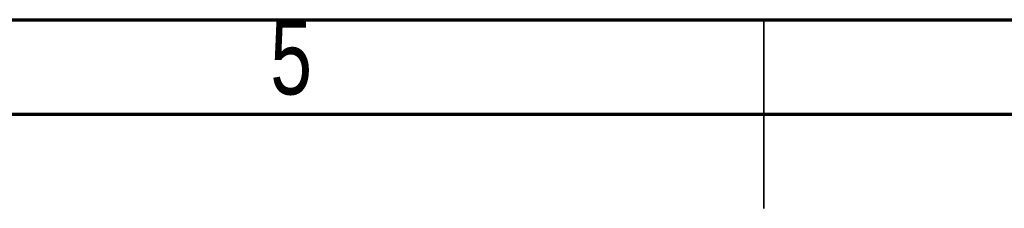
# Model space of a CAD drawing. Header units: millimetres. Extents: x 15 to 415, y 5 to 292.
# Tile 24 of 32: x 176 to 228, y 282 to 292. Entities that reach past the tile are written whole.
import ezdxf

# ---------------------------------------------------------------- set-up
doc = ezdxf.new("R2010")
doc.units = ezdxf.units.MM
doc.styles.add('SLDTEXTSTYLE0', font='TXT', dxfattribs={"width": 0.75})

msp = doc.modelspace()

# ---------------------------------------------------------------- linework, layer by layer
at = {"color": 7, "linetype": 'Continuous', "lineweight": 70}
for p, q in [((15, 292), (415, 292)), ((20, 287), (410, 287))]:
    msp.add_line(p, q, dxfattribs=at)
at = {"color": 7, "linetype": 'Continuous', "lineweight": 35}
for p, q in [((215, 292), (215, 282)), ((215, 287), (215, 292))]:
    msp.add_line(p, q, dxfattribs=at)

# ---------------------------------------------------------------- texts
at = {"color": 7, "linetype": 'Continuous', "lineweight": 0, "insert": (189.96, 292.01), "char_height": 3.9688, "attachment_point": 2, "style": 'SLDTEXTSTYLE0'}
msp.add_mtext('5', dxfattribs=at)

doc.saveas('drawing.dxf')
